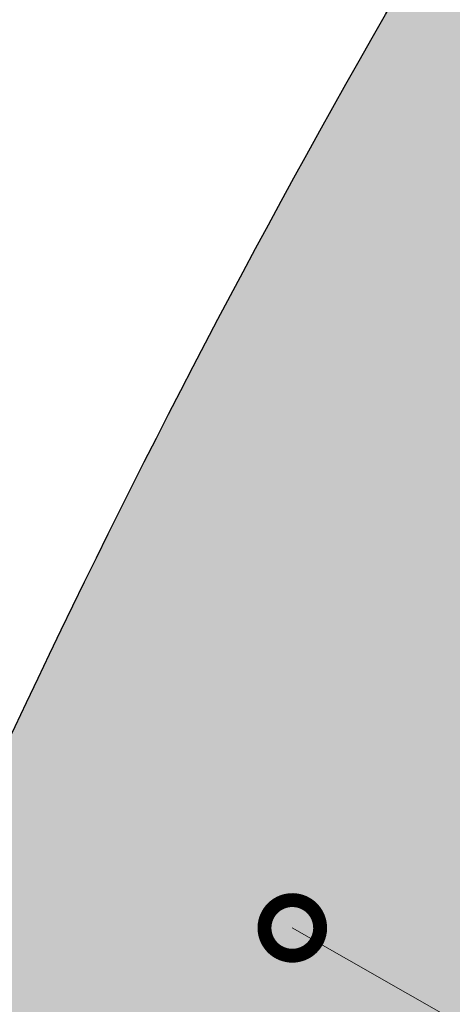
# Model space of a CAD drawing. Header units: metres. Extents: x 147454 to 148962, y 409264 to 410698.
# Tile 23 of 36: x 147495.08 to 147499.74, y 410639.33 to 410649.96. Entities that reach past the tile are written whole.
import ezdxf
from ezdxf import colors
from ezdxf.entities.mleader import LeaderData, LeaderLine
from ezdxf.math import Vec2, Vec3

# ---------------------------------------------------------------- set-up
doc = ezdxf.new("R2010")
doc.units = ezdxf.units.M
doc.linetypes.add('VH-TROTTOIRBAND_180-200', pattern=[20, 10, -2, 2, -2, 2, -2])
doc.layers.get('0').update_dxf_attribs({"color": 151})
doc.layers.get('Defpoints').update_dxf_attribs({"color": 171})
doc.layers.add('B-WE-VH-VERHARDING_TEGEL-A-500', color=252, linetype='Continuous', lineweight=18)
doc.layers.add('X-XX-AL-T18', color=10, linetype='Continuous', lineweight=18)
doc.layers.add('T-WE-VH-FASE-1B', color=7, linetype='Continuous', true_color=0x007f00)
for name, color, linetype in [('T-WE-VH-KANTOPSLUITING_TROTTOIRBAND_180 200-G', 210, 'VH-TROTTOIRBAND_180-200'), ('T-WE-VH-KANTVERHARDING-G', 210, 'Continuous'), ('T-WE-VH-VERHARDING-O', 252, 'Continuous')]:
    doc.layers.add(name, color=color, linetype=linetype)
doc.styles.add('NLCS-ISO-M500-T18', font='NLCS-ISO.TTF', dxfattribs={"height": 0.9})

# ---------------------------------------------------------------- blocks, each defined once
blk = doc.blocks.new('Fase 1 - Gebouw A + B')
at = {"layer": 'B-WE-VH-VERHARDING_TEGEL-A-500'}
h = blk.add_hatch(dxfattribs=at)
h.set_pattern_fill('AVH-TEGEL_300X300_HALFST', color=256, scale=2, angle=347.759022, pattern_type=2)
h.set_pattern_definition([(347.759022, (0, 0), (0.6499658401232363, 0.1659650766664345), [0.6, -0.6]), (77.75902199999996, (0, 0), (-0.5863587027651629, 0.127214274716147), [])])
edge = h.paths.add_edge_path()
edge.add_line((148914.3719642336, 410643.4685596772), (148932.2885859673, 410661.8212174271))
edge.add_line((148932.2885859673, 410661.8212174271), (148932.4101297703, 410663.7268976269))
edge.add_line((148932.4101297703, 410663.7268976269), (148927.8240135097, 410664.0214255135))
edge.add_arc((148925.2907268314, 410624.3021297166), 39.79999999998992, 86.35063262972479, 106.2854769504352)
edge.add_line((148914.1298749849, 410662.5052105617), (148910.8424031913, 410661.5447910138))
edge.add_arc((148912.1884355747, 410656.9373842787), 4.79999999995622, 106.2854769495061, 192.6928549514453)
edge.add_line((148907.5057382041, 410655.8827064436), (148909.9300402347, 410645.1189714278))
edge.add_arc((148897.0526224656, 410642.2186073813), 13.20000000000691, -101.10171906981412, 12.692854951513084, ccw=False)
edge.add_line((148894.5109438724, 410629.2656204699), (148890.6321726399, 410630.0267259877))
edge.add_arc((148890.5745709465, 410629.7315277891), 0.3007655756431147, 78.9586774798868, 172.0277799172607)
edge.add_line((148890.2767121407, 410629.7732418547), (148890.8527237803, 410629.6079337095))
edge.add_line((148890.8527237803, 410629.6079337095), (148889.9305289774, 410626.3930179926))
edge.add_line((148889.9305289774, 410626.3930179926), (148906.8486838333, 410622.7225159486))
edge.add_arc((148907.4847552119, 410625.6543094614), 3.000000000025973, 257.7590219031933, 347.8999999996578)
edge.add_line((148910.4181049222, 410625.0254537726), (148911.2094084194, 410628.7165548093))
edge.add_line((148911.2094084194, 410628.7165548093), (148914.3719642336, 410643.4685596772))
at = {"layer": 'T-WE-VH-VERHARDING-O', "true_color": 0x636466, "transparency": 33554559}
h = blk.add_hatch(color=251, dxfattribs=at)
h.dxf.hatch_style = 1
edge = h.paths.add_edge_path()
edge.add_arc((148966.2988676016, 410606.9200195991), 79.58357759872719, 153.5804489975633, 163.2703694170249, ccw=False)
edge.add_arc((148990.4720093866, 410597.6106831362), 105.401931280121, 144.8527110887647, 154.8952706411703, ccw=False)
edge.add_arc((148909.6652578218, 410655.0180474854), 6.29413527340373, 119.206289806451, 148.6943646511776, ccw=False)
edge.add_line((148906.594, 410660.512), (148910.7863185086, 410661.7367662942))
edge.add_arc((148912.1890351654, 410656.9369869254), 5.000549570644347, 106.290794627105, 192.4317082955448)
edge.add_line((148907.3057320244, 410655.8604896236), (148909.7349278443, 410645.075026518))
edge.add_arc((148897.0526224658, 410642.2186073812), 12.99999999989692, -90.00000000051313, 12.69285495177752, ccw=False)
edge.add_arc((148897.0526224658, 410642.218607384), 13.00000000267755, 258.8982809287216, 269.99999999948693, ccw=False)
edge.add_line((148894.5494541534, 410629.4618778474), (148890.6706829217, 410630.2229833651))
edge.add_arc((148890.5744072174, 410629.7323399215), 0.5000000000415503, 78.89828092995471, 168.8982809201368)
at = {"layer": 'Defpoints'}
for points in [[(148914.3719642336, 410643.4685596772), (148932.2885859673, 410661.8212174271), (148932.4101297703, 410663.7268976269), (148927.8240135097, 410664.0214255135, 0.08720219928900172), (148914.1298749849, 410662.5052105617), (148910.8424031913, 410661.5447910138, 0.3959652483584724), (148907.5057382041, 410655.8827064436), (148909.9300402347, 410645.1189714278, -0.541795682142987), (148894.5109438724, 410629.2656204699), (148890.6321726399, 410630.0267259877, 0.4299911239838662), (148890.2767121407, 410629.7732418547), (148890.8527237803, 410629.6079337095), (148889.9305289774, 410626.3930179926), (148906.8486838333, 410622.7225159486, 0.4149344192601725), (148910.4181049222, 410625.0254537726), (148911.2094084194, 410628.7165548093)], [(148890.0837637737, 410629.8286156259, -0.04230546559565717), (148895.027, 410642.33, -0.0438469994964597), (148904.2875, 410658.2885, -0.1293807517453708), (148906.594, 410660.512), (148910.7863185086, 410661.7367662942, 0.3946209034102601), (148907.3057320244, 410655.8604896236), (148909.7349278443, 410645.075026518, -0.4806918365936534), (148897.0526224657, 410629.2186073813, -0.04847831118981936), (148894.5494541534, 410629.4618778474), (148890.6706829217, 410630.2229833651, 0.4142135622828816)]]:
    blk.add_lwpolyline(points, format="xyb", close=True, dxfattribs=at)
at = {"layer": 'T-WE-VH-KANTOPSLUITING_TROTTOIRBAND_180 200-G', "ltscale": 0.2, "flags": 128}
blk.add_lwpolyline([(148932.4101297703, 410663.7268976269, 0.004133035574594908), (148932.1660914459, 410663.7444888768), (148927.8240135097, 410664.0214255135, 0.08720219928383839), (148914.1298749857, 410662.5052105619), (148910.8424031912, 410661.5447910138, 0.3959652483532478), (148907.5057382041, 410655.8827064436), (148909.9300402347, 410645.1189714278, -0.5417956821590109), (148894.5109438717, 410629.26562047), (148890.6321726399, 410630.0267259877), (148890.6706829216, 410630.2229833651)], format="xyb", dxfattribs=at)
at = {"layer": 'T-WE-VH-KANTVERHARDING-G'}
blk.add_lwpolyline([(148889.1396155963, 410626.5370113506), (148890.0937151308, 410629.8699448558, -0.3895178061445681), (148890.6706829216, 410630.2229833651), (148894.5494541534, 410629.4618778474, 0.5417956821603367), (148909.7349278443, 410645.075026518), (148907.3106258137, 410655.8387615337, -0.3959652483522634), (148910.7863185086, 410661.7367662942), (148914.0737903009, 410662.697185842, -0.0872021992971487), (148927.8367435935, 410664.2210199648), (148932.1788215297, 410663.944083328, -0.04450062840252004), (148934.8126009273, 410663.5389222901)], format="xyb", dxfattribs=at)
blk = doc.blocks.new('_DotSmall')
at = {"color": 0, "linetype": 'ByBlock', "const_width": 0.5}
blk.add_lwpolyline([(-0.0625, 0, 1), (0.0625, 0, 1)], format="xyb", close=True, dxfattribs=at)

msp = doc.modelspace()

# ---------------------------------------------------------------- block references
at = {"layer": 'T-WE-VH-FASE-1B'}
msp.add_blockref('Fase 1 - Gebouw A + B', (-1400, 0), dxfattribs=at)

# ---------------------------------------------------------------- next in the draw order: leaders
at = {"layer": 'X-XX-AL-T18'}
ml = msp.add_multileader_mtext('Standard', dxfattribs=at)
ml.set_content('Keerlus openbaar vervoer\\Pontwerpvoertuig: 13,50 m', color=256, style='NLCS-ISO-M500-T18')
ml.set_leader_properties(color=256, linetype='ByLayer', lineweight=-1)
ml.set_arrow_properties(name='DOTSMALL')
ml.build(insert=Vec2(0, 0))
ml.multileader.update_dxf_attribs({"has_text_frame": 1, "text_left_attachment_type": 5, "text_right_attachment_type": 5, "dogleg_length": 0.9, "arrow_head_size": 1.2})
ctx = ml.context
ctx.base_point, ctx.char_height, ctx.arrow_head_size, ctx.landing_gap_size, ctx.plane_origin = Vec3(147521.2128992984, 410627.4543707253), 0.9, 1.2, 0.45, Vec3(147543.5613171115, 410625.7403941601)
ctx.left_attachment, ctx.right_attachment = 5, 5
notes = []
notes.append((ctx, [(1, (1, 1, 0), (147520.3128992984, 410627.4543707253), (1, 0), 0.9, [(0, [(147498.0142491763, 410640.1582413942)], 0, [])])]))
ctx.mtext.insert, ctx.mtext.flow_direction = Vec3(147521.6628992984, 410630.1243707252), 5
ctx.mtext.has_bg_fill, ctx.mtext.bg_color, ctx.mtext.bg_scale_factor, ctx.mtext.bg_transparency, ctx.mtext.use_window_bg_color = 1, -1027028792, 1.5, 0, 1
for ctx, leaders in notes:
    for number, flags, end, landing, length, lines in leaders:
        leader = LeaderData()
        leader.index, (leader.has_last_leader_line, leader.has_dogleg_vector, leader.attachment_direction) = number, flags
        leader.last_leader_point, leader.dogleg_vector, leader.dogleg_length = Vec3(end), Vec3(landing), length
        for number, points, colour, breaks in lines:
            line = LeaderLine()
            line.index, line.vertices, line.color, line.breaks = number, Vec3.list(points), colors.encode_raw_color(colour), breaks
            leader.lines.append(line)
        ctx.leaders.append(leader)

doc.saveas('drawing.dxf')
